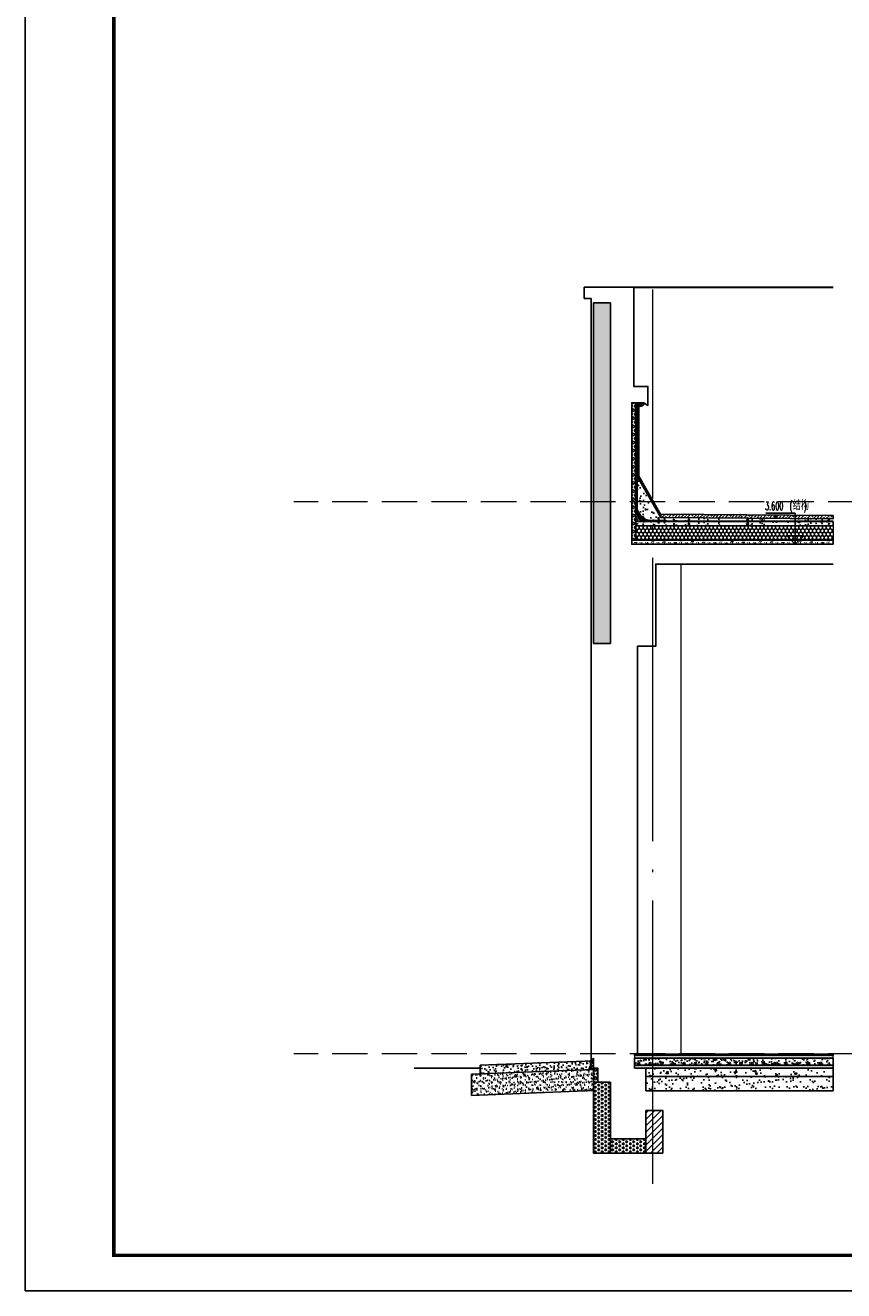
# Model space of a CAD drawing. Extents: x 447288 to 563800, y -194684 to 241749.
# Tile 1 of 91: x 462373 to 468149, y -194684 to -185747. Entities that reach past the tile are written whole.
import ezdxf

# ---------------------------------------------------------------- set-up
doc = ezdxf.new("R2010")
doc.units = 0
doc.header["$LTSCALE"] = 1000
for name, pattern in [('35$0$DASH', [0.35, 0.25, -0.1]), ('DASH', [0.35, 0.25, -0.1]), ('DOTE', [2.42, 2, -0.2, 0.02, -0.2])]:
    doc.linetypes.add(name, pattern=pattern)
doc.layers.get('0').update_dxf_attribs({"lineweight": 20})
for name, color, linetype in [('35$0$A-detl-FINISH', 1, 'Continuous'), ('35$0$A-detl-XH', 8, 'Continuous'), ('35$0$PUB_HATCH', 8, 'Continuous'), ('35$0$保温层', 2, 'Continuous'), ('8$0$PUB_HATCH', 8, 'Continuous'), ('A-DIM_ELEV', 3, 'Continuous'), ('A-ELEV-LIN1', 40, 'Continuous'), ('A-ELEV-THIN', 7, 'Continuous'), ('A-OVER', 7, 'Continuous'), ('A-WATER-LAYER', 7, 'Continuous'), ('fill', 252, 'Continuous'), ('PUB_HATCH', 8, 'Continuous'), ('PUB_TEXT', 7, 'Continuous'), ('PUB_TITLE', 4, 'Continuous'), ('SURFACE', 6, 'Continuous'), ('详图填充-建筑用保温砂浆', 8, 'Continuous'), ('详图填充-细石混凝土、混凝土', 8, 'Continuous'), ('详图现充-水泥砂浆', 8, 'Continuous')]:
    doc.layers.add(name, color=color, linetype=linetype)
doc.layers.add('A-ASIS', color=115, linetype='DASH', lineweight=0, plot=False)
for name, color, linetype, lineweight in [('DOTE', 10, 'DOTE', 9), ('详图填充-防水层', 126, 'Continuous', 200), ('防水', 124, 'Continuous', 0)]:
    doc.layers.add(name, color=color, linetype=linetype, lineweight=lineweight)
doc.styles.add('_TCH_DIM', font='SIMPLEX.shx', dxfattribs={"width": 0.8, "bigfont": 'GBCBIG.shx'})
pattern_1 = [(150, (-430440.258, -230350.13), (-24.74667296, -14.2874949), [14.2875, -14.2875]), (210, (-430440.258, -230350.13), (-2.96e-06, -28.5749949), [14.2875, -14.2875]), (90, (-430452.632, -230357.275), (-24.74667, 14.2875), [14.2875, -14.2875])]

# ---------------------------------------------------------------- blocks, each defined once
blk = doc.blocks.new('*U200')
at = {"layer": 'fill'}
h = blk.add_hatch(dxfattribs=at)
h.set_pattern_fill('TRIANG', color=256, scale=10, angle=90, style=0)
h.set_pattern_definition([(150, (0, 4563.208), (-24.74667, -14.2875), [14.2875, -14.2875]), (210, (0, 4563.208), (-3e-06, -28.575), [14.2875, -14.2875]), (90, (-12.373, 4556.064), (-24.74667, 14.2875), [14.2875, -14.2875])])
h.paths.add_polyline_path([(-20, 3534.1), (100, 3534.1), (100, 1129.1), (-20, 1129.1)])
at = {"layer": 'SURFACE'}
blk.add_lwpolyline([(-20, 3534.1), (100, 3534.1), (100, 1129.1), (-20, 1129.1)], close=True, dxfattribs=at)
blk = doc.blocks.new('*U199')
at = {"layer": '35$0$A-detl-XH', "linetype": 'Continuous'}
h = blk.add_hatch(dxfattribs=at)
h.set_pattern_fill('混凝土', color=256, scale=10, style=0)
h.set_pattern_definition([(50, (-50333.923, -34543.11), (71.72602, -6.275213), [7.5, -82.5]), (355, (-50333.92, -34543.11), (-13.87513, 75.21921), [6, -66]), (100.4514, (-50327.946, -34543.63), (57.85094, 68.943954), [6.37402, -70.11421]), (46.1842, (-50333.92, -34523.11), (106.7241, -16.5519), [11.25, -123.75]), (96.6356, (-50325.03, -34524.49), (93.46627, 97.41179), [9.56103, -105.1713]), (351.1842, (-50333.92, -34523.11), (93.4662, 97.41186), [9, -99]), (21, (-50323.923, -34528.11), (59.690705, -40.26189), [7.5, -82.5]), (326, (-50323.92, -34528.11), (24.33153, 72.515005), [6, -66]), (71.4514, (-50318.95, -34531.464), (84.02226, 32.25305), [6.37402, -70.11421]), (37.5, (-50333.923, -34543.11), (1.215986, 33.289385), [0, -65.2, 0, -67, 0, -66.25]), (7.5, (-50333.923, -34543.11), (26.306954, 39.441171), [0, -38.2, 0, -63.7, 0, -25.25]), (327.5, (-50356.223, -34543.11), (53.382244, -2.255487), [0, -25, 0, -78, 0, -103.5]), (317.5, (-50366.223, -34543.11), (58.318617, 10.0105), [0, -32.5, 0, -51.8, 0, -73.5])])
h.paths.add_polyline_path([(-487.8, 100), (913.6, 100), (913.6, 50), (-487.8, 50)])
at = {"layer": '35$0$PUB_HATCH'}
h = blk.add_hatch(dxfattribs=at)
h.set_pattern_fill('ANSI31', color=256, scale=10, style=0)
h.set_pattern_definition([(45, (91.65, 0.005), (-11.22532, 11.22532), [])])
h.paths.add_polyline_path([(-487.8, 130), (913.6, 130), (913.6, 120), (-487.8, 120)])
at = {"layer": '8$0$PUB_HATCH'}
h = blk.add_hatch(dxfattribs=at)
h.set_pattern_fill('HONEY', color=252, scale=5)
h.set_pattern_definition([(0, (913.618, 0), (11.90625, 6.874075), [7.9375, -15.875]), (120, (913.618, 0), (-11.90625, 6.874077), [7.9375, -15.875]), (60, (913.618, 0), (1e-06, 13.748152), [-15.875, 7.9375])])
h.paths.add_polyline_path([(913.6, 50), (-487.8, 50), (-487.8, 30), (913.6, 30)])
at = {"layer": 'PUB_HATCH', "linetype": 'Continuous'}
h = blk.add_hatch(dxfattribs=at)
h.set_pattern_fill('AR-SAND', color=256, scale=10, style=0)
h.set_pattern_definition([(37.5, (-50333.923, -34533.117), (-0.8000156, 24.470662), [0, -19.304, 0, -21.59, 0, -20.6375]), (7.5, (-50333.923, -34533.117), (22.476164, 35.841255), [0, -10.414, 0, -17.399, 0, -6.6675]), (327.5, (-50349.544, -34533.117), (39.5496185, 0.071859), [0, -6.35, 0, -22.86, 0, -29.845]), (317.5, (-50349.544, -34533.117), (38.177823, 11.146466), [0, -3.175, 0, -14.986, 0, -17.145])])
h.paths.add_polyline_path([(913.6, 100), (913.6, 120), (-487.8, 120), (-487.8, 100)])
blk.add_lwpolyline([(-487.8, 130), (913.6, 130), (913.6, 120), (-487.8, 120)], close=True)
at = {"linetype": 'Continuous'}
blk.add_lwpolyline([(913.6, 100), (913.6, 120), (-487.8, 120), (-487.8, 100)], close=True, dxfattribs=at)
at = {"layer": '35$0$A-detl-FINISH', "linetype": 'Continuous'}
blk.add_line((-462.8, 100), (913.6, 100), dxfattribs=at)
for centre in [(-457.4, 62), (-377.4, 62), (-297.4, 62), (-217.4, 62), (-137.4, 62), (-57.4, 62), (22.6, 62), (102.6, 62), (182.6, 62), (262.6, 62), (342.6, 62), (422.6, 62), (502.6, 62), (582.6, 62), (662.6, 62), (742.6, 62), (822.6, 62)]:
    blk.add_circle(centre, 8, dxfattribs=at)
at = {"layer": '35$0$保温层'}
blk.add_lwpolyline([(913.6, 52), (913.6, 100)], dxfattribs=at)
at = {"layer": 'A-ELEV-THIN'}
blk.add_lwpolyline([(-487.8, 100), (913.6, 100), (913.6, 50), (-487.8, 50)], close=True, dxfattribs=at)
at = {"layer": 'SURFACE', "color": 2}
blk.add_lwpolyline([(913.6, 50), (-487.8, 50), (-487.8, 30), (913.6, 30)], close=True, dxfattribs=at)
at = {"layer": '防水', "linetype": '35$0$DASH', "ltscale": 0.15, "const_width": 0.8}
blk.add_lwpolyline([(-487.8, 50), (913.6, 50)], dxfattribs=at)
blk = doc.blocks.new('*U167')
at = {"layer": 'PUB_HATCH'}
h = blk.add_hatch(dxfattribs=at)
h.set_pattern_fill('HEX', color=256, scale=10, angle=-90, style=0)
h.set_pattern_definition([(270, (94282.54, 753541.273), (16.49778, -3e-15), [9.525, -19.05]), (30, (94282.54, 753541.273), (-8.24889, 14.2874966), [9.525, -19.05]), (330, (94282.54, 753531.748), (8.24889, 14.2874966), [9.525, -19.05])])
h.paths.add_polyline_path([(0, 0), (0, 100), (30, 100), (30, 0)])
at = {"layer": 'SURFACE'}
blk.add_lwpolyline([(0, 0), (0, 100), (30, 100), (30, 0)], close=True, dxfattribs=at)
blk = doc.blocks.new('FHFJTY')
at = {"layer": 'PUB_HATCH'}
h = blk.add_hatch(dxfattribs=at)
h.set_pattern_fill('砂灰土', color=256, scale=10)
h.set_pattern_definition([(37.5, (-664171.225, -240913.36), (-1.2598672, 38.5364754), [0, -30.4, 0, -34, 0, -32.5]), (7.5, (-664171.225, -240913.36), (35.395534, 56.4429213), [0, -16.4, 0, -27.4, 0, -10.5]), (327.5, (-664195.825, -240913.36), (62.2828372, 0.113181), [0, -10, 0, -36, 0, -47]), (317.5, (-664195.825, -240913.36), (60.122532, 17.5535113), [0, -5, 0, -23.6, 0, -27])])
h.paths.add_polyline_path([(0, 150.1), (0, 0), (860, 33.6), (860, 183.7)])
h = blk.add_hatch(dxfattribs=at)
h.set_pattern_fill('混凝土', color=256, scale=10)
h.set_pattern_definition([(50, (-664171.225, -240913.36), (71.7260183, -6.2752135), [7.5, -82.5]), (355, (-664171.225, -240913.36), (-13.875133, 75.219213), [6, -66]), (100.4514, (-664165.25, -240913.884), (57.850938, 68.943954), [6.374019, -70.114211]), (46.1842, (-664171.225, -240893.36), (106.724105, -16.551901), [11.25, -123.75]), (96.6356, (-664162.33, -240894.74), (93.46627, 97.411787), [9.561029, -105.1713]), (351.1842, (-664171.23, -240893.36), (93.466195, 97.41186), [9, -99]), (21, (-664161.225, -240898.36), (59.690705, -40.261889), [7.5, -82.5]), (326, (-664161.225, -240898.36), (24.331533, 72.5150045), [6, -66]), (71.4514, (-664156.25, -240901.72), (84.022263, 32.25305), [6.374019, -70.114211]), (37.5, (-664171.225, -240913.361), (1.2159855, 33.2893854), [0, -65.2, 0, -67, 0, -66.25]), (7.5, (-664171.225, -240913.36), (26.3069537, 39.4411712), [0, -38.2, 0, -63.7, 0, -25.25]), (327.5, (-664193.525, -240913.361), (53.3822436, -2.2554872), [0, -25, 0, -78, 0, -103.5]), (317.5, (-664203.525, -240913.36), (58.318617, 10.0104982), [0, -32.5, 0, -51.8, 0, -73.5])])
h.paths.add_polyline_path([(60, 212.6), (60, 152.5), (860, 183.7), (860, 243.8)])
h = blk.add_hatch(dxfattribs=at)
h.set_pattern_fill('ANSI37', color=256, scale=3)
h.set_pattern_definition([(45, (-664191.225, -240876.86), (-3.367596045, 3.367596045), []), (135, (-664191.225, -240876.86), (-3.367596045, -3.367596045), [])])
edge = h.paths.add_edge_path()
edge.add_line((840.1, 243), (859.9, 243.8))
edge.add_line((859.9, 243.8), (860, 262.3))
edge.add_arc((805.7, 298.4), 65.2, 301.91369, 326.40281, ccw=False)
h = blk.add_hatch(dxfattribs=at)
h.set_pattern_fill('ANSI37', color=256, scale=8)
h.set_pattern_definition([(45, (-2914.291, -1349.36), (-8.980256, 8.980256), []), (135, (-2914.291, -1349.36), (-8.980256, -8.980256), [])])
h.paths.add_polyline_path([(840.1, 182.9), (860, 183.7), (860, 243.8), (840.1, 243.1)])
at = {"layer": 'A-ELEV-THIN'}
blk.add_line((-405.9, 192.3), (60, 192.3), dxfattribs=at)
for points in [[(0, 150.1), (0, 0), (860, 33.6), (860, 183.7)], [(60, 212.6), (60, 152.5), (860, 183.7), (860, 243.8)], [(840.1, 182.9), (860, 183.7), (860, 243.8), (840.1, 243.1)]]:
    blk.add_lwpolyline(points, close=True, dxfattribs=at)
at = {"layer": 'A-ELEV-THIN', "elevation": -500}
blk.add_lwpolyline([(840.1, 243), (840.1, 243), (859.9, 243.8), (860, 262.3), (860, 262.3), (860, 262.3, -0.107262)], format="xyb", close=True, dxfattribs=at)

msp = doc.modelspace()

# ---------------------------------------------------------------- hatches: boundary and pattern name
h = msp.add_hatch()
h.set_pattern_fill('ANSI33', color=253, scale=10)
h.set_pattern_definition([(45, (-396717.207, -189534.19), (-22.4506403, 22.4506403), []), (45, (-396694.756, -189534.19), (-22.4506403, 22.4506403), [15.875, -7.9375])])
h.paths.add_polyline_path([(468074.4, -189233), (468074.7, -189208), (466860, -189198.9), (466860, -189223.9)])
at = {"layer": 'fill'}
h = msp.add_hatch(dxfattribs=at)
h.set_pattern_fill('TRIANG', color=256, scale=10, angle=90, style=0)
h.set_pattern_definition(pattern_1)
h.paths.add_polyline_path([(466383, -193211.8), (466503, -193211.8), (466503, -193711.8), (466383, -193711.8)])
h = msp.add_hatch(dxfattribs=at)
h.set_pattern_fill('TRIANG', color=256, scale=10, angle=90, style=0)
h.set_pattern_definition(pattern_1)
h.paths.add_polyline_path([(466503, -193611.8), (466753, -193611.8), (466753, -193711.8), (466503, -193711.8)])
at = {"layer": 'PUB_HATCH'}
h = msp.add_hatch(dxfattribs=at)
h.set_pattern_fill('ANSI37', color=256, scale=8)
h.set_pattern_definition([(45, (-692676.029, -202803.981), (-8.98025612, 8.98025612), []), (135, (-692676.029, -202803.981), (-8.98025612, -8.98025612), [])])
edge = h.paths.add_edge_path()
edge.add_line((466703, -188436.3), (466720.2, -188436.3))
edge.add_arc((466718.4, -188414.5), 21.9, 274.82997, 358.00132)
edge.add_line((466740.2, -188415.3), (466703, -188415.3))
edge.add_line((466703, -188415.3), (466703, -188436.3))
h = msp.add_hatch(dxfattribs=at)
h.set_pattern_fill('HONEY', color=256, scale=10, angle=90)
h.set_pattern_definition([(90, (-33877.374, -18018.305), (-13.74815, 23.8125), [15.875, -31.75]), (210, (-33877.374, -18018.305), (-13.74815493, -23.81249716), [15.875, -31.75]), (150, (-33877.374, -18018.305), (-27.49630493, 2.84e-06), [-31.75, 15.875])])
h.paths.add_polyline_path([(466683, -189281.9), (466683, -189311.8), (466683, -189311.8), (466683, -189381.9), (468074.4, -189381.9), (468074.4, -189281.9)])
h = msp.add_hatch(dxfattribs=at)
h.set_pattern_fill('焦渣矿渣', color=256, scale=10)
h.set_pattern_definition([(0, (-32697.26, -17968.234), (20, 34.64), [4, -36]), (300, (-32697.26, -17968.234), (39.99912, -0.000508), [4, -36]), (240, (-32693.26, -17968.234), (19.99912, -34.640508), [4, -36]), (270, (-32681.26, -17968.234), (40, -20), [6, -28.64]), (270, (-32677.26, -17968.234), (40, -20), [6, -28.64]), (270, (-32673.26, -17968.234), (40, -20), [6, -28.64])])
h.paths.add_polyline_path([(466653, -189381.9), (468074.4, -189381.9), (468074.4, -189411.8), (466653, -189411.8)])
h = msp.add_hatch(dxfattribs=at)
h.set_pattern_fill('混凝土', color=256, scale=20)
h.set_pattern_definition([(50, (-237495.99, 263864.15), (143.452037, -12.550427), [15, -165]), (355, (-237495.99, 263864.15), (-27.750267, 150.438427), [12, -132]), (100.4514, (-237484.04, 263863.1), (115.701876, 137.887908), [12.748038, -140.228422]), (46.1842, (-237496, 263904.15), (213.44821, -33.103803), [22.5, -247.5]), (96.6356, (-237478.2, 263901.4), (186.93254, 194.823574), [19.12206, -210.3426]), (351.1842, (-237496, 263904.15), (186.93239, 194.82372), [18, -198]), (21, (-237475.99, 263894.15), (119.38141, -80.523778), [15, -165]), (326, (-237475.99, 263894.15), (48.663066, 145.03001), [12, -132]), (71.4514, (-237466.04, 263887.44), (168.044526, 64.5061), [12.748038, -140.228422]), (37.5, (-237495.99, 263864.15), (2.431971, 66.5787708), [0, -130.4, 0, -134, 0, -132.5]), (7.5, (-237495.99, 263864.15), (52.6139075, 78.8823424), [0, -76.4, 0, -127.4, 0, -50.5]), (327.5, (-237540.59, 263864.15), (106.7644872, -4.5109743), [0, -50, 0, -156, 0, -207]), (317.5, (-237560.59, 263864.15), (116.637234, 20.020996), [0, -65, 0, -103.6, 0, -147])])
h.paths.add_polyline_path([(466753, -193111.8), (468074.4, -193111.8), (468074.4, -193171.8), (466753, -193171.8)])
h = msp.add_hatch(dxfattribs=at)
h.set_pattern_fill('AR-SAND', color=256, scale=30)
h.set_pattern_definition([(37.5, (-2979414.99, -2206026.92), (-2.4000469, 73.4119856), [0, -57.912, 0, -64.77, 0, -61.9125]), (7.5, (-2979414.99, -2206026.92), (67.4284925, 107.523765), [0, -31.242, 0, -52.197, 0, -20.0025]), (327.5, (-2979461.853, -2206026.92), (118.6488555, 0.2155777), [0, -19.05, 0, -68.58, 0, -89.535]), (317.5, (-2979461.85, -2206026.92), (114.533468, 33.4393985), [0, -9.525, 0, -44.958, 0, -51.435])])
h.paths.add_polyline_path([(466753, -193171.8), (468074.4, -193171.8), (468074.4, -193271.8), (466753, -193271.8)])
h = msp.add_hatch(dxfattribs=at)
h.set_pattern_fill('ANSI31', color=256, scale=20)
h.set_pattern_definition([(45, (-63922.124, -262340.886), (-22.4506403, 22.4506403), [])])
h.paths.add_polyline_path([(466753, -193711.8), (466873, -193711.8), (466873, -193411.8), (466753, -193411.8)])
at = {"layer": '详图填充-建筑用保温砂浆'}
h = msp.add_hatch(dxfattribs=at)
h.set_pattern_fill('HEX', color=256, scale=10, angle=270, style=0)
h.set_pattern_definition([(270, (-32335.878, -17638.823), (16.49778, -3e-15), [9.525, -19.05]), (30, (-32335.878, -17638.823), (-8.24889, 14.2874966), [9.525, -19.05]), (330, (-32335.878, -17648.348), (8.24889, 14.2874966), [9.525, -19.05])])
h.paths.add_polyline_path([(466683, -188412.2), (466653, -188412.2), (466653, -189381.9), (466683, -189381.9)])
at = {"layer": '详图填充-细石混凝土、混凝土'}
h = msp.add_hatch(dxfattribs=at)
h.set_pattern_fill('混凝土', color=256, scale=15)
h.set_pattern_definition([(50, (-361.46, -51.44), (107.589027, -9.41282), [11.25, -123.75]), (355, (-361.46, -51.44), (-20.8127, 112.82882), [9, -99]), (100.4514, (-352.49, -52.23), (86.776407, 103.415931), [9.561029, -105.171317]), (46.1842, (-361.46, -21.44), (160.086157, -24.827852), [16.875, -185.625]), (96.6356, (-348.12, -23.51), (140.199406, 146.11768), [14.341543, -157.75695]), (351.1842, (-361.46, -21.44), (140.19929, 146.11779), [13.5, -148.5]), (21, (-346.46, -28.94), (89.536058, -60.392834), [11.25, -123.75]), (326, (-346.46, -28.94), (36.4973, 108.772507), [9, -99]), (71.4514, (-339, -33.97), (126.033394, 48.379575), [9.561029, -105.171317]), (37.5, (-361.456, -51.44), (1.8239783, 49.934078), [0, -97.8, 0, -100.5, 0, -99.375]), (7.5, (-361.456, -51.44), (39.4604306, 59.161757), [0, -57.3, 0, -95.55, 0, -37.875]), (327.5, (-394.906, -51.44), (80.0733654, -3.3832308), [0, -37.5, 0, -117, 0, -155.25]), (317.5, (-409.906, -51.44), (87.477925, 15.015747), [0, -48.75, 0, -77.7, 0, -110.25])])
edge = h.paths.add_edge_path()
edge.add_line((466703, -188951.9), (466860, -189223.9))
edge.add_line((466860, -189223.9), (468074.4, -189233))
edge.add_line((468074.4, -189233), (468074.5, -189253))
edge.add_line((468074.5, -189253), (466903.4, -189248.9))
edge.add_line((466903.4, -189248.9), (466797.2, -189243.9))
edge.add_arc((466790, -189145.2), 99, 180.11961, 274.19397, ccw=False)
edge.add_line((466691, -189145.4), (466691, -188952.1))
edge.add_line((466691, -188952.1), (466703, -188951.9))
h = msp.add_hatch(dxfattribs=at)
h.set_pattern_fill('混凝土', color=256, scale=5)
h.set_pattern_definition([(50, (-467555.878, -289973.805), (35.8630091, -3.13760675), [3.75, -41.25]), (355, (-467555.878, -289973.805), (-6.9375667, 37.6096067), [3, -33]), (100.4514, (-467552.89, -289974.066), (28.9254691, 34.4719771), [3.1870095, -35.0571056]), (46.1842, (-467555.878, -289963.805), (53.3620524, -8.2759507), [5.625, -61.875]), (96.6356, (-467551.43, -289964.494), (46.7331353, 48.7058935), [4.7805144, -52.58565]), (351.1842, (-467555.88, -289963.805), (46.7330973, 48.70593), [4.5, -49.5]), (21, (-467550.878, -289966.305), (29.8453526, -20.1309445), [3.75, -41.25]), (326, (-467550.878, -289966.305), (12.1657666, 36.2575023), [3, -33]), (71.4514, (-467548.39, -289967.982), (42.0111314, 16.1265248), [3.1870095, -35.0571056]), (37.5, (-467555.878, -289973.805), (0.60799277, 16.6446927), [0, -32.6, 0, -33.5, 0, -33.125]), (7.5, (-467555.878, -289973.805), (13.15347687, 19.7205856), [0, -19.1, 0, -31.85, 0, -12.625]), (327.5, (-467567.028, -289973.805), (26.6911218, -1.12774359), [0, -12.5, 0, -39, 0, -51.75]), (317.5, (-467572.028, -289973.805), (29.15930847, 5.0052491), [0, -16.25, 0, -25.9, 0, -36.75])])
edge = h.paths.add_edge_path()
edge.add_line((466783, -189251.9), (466683, -189251.9))
edge.add_line((466683, -189251.9), (466683, -189151.9))
edge.add_arc((466783, -189151.9), 100, 540, 630)
h = msp.add_hatch(dxfattribs=at)
h.set_pattern_fill('混凝土', color=256, scale=15)
h.set_pattern_definition([(50, (-361.38, -80.33), (107.589027, -9.41282), [11.25, -123.75]), (355, (-361.38, -80.33), (-20.8127, 112.82882), [9, -99]), (100.4514, (-352.42, -81.11), (86.776407, 103.415931), [9.561029, -105.171317]), (46.1842, (-361.38, -50.33), (160.086157, -24.827852), [16.875, -185.625]), (96.6356, (-348.04, -52.4), (140.199406, 146.11768), [14.341543, -157.75695]), (351.1842, (-361.38, -50.33), (140.19929, 146.11779), [13.5, -148.5]), (21, (-346.38, -57.83), (89.536058, -60.392834), [11.25, -123.75]), (326, (-346.38, -57.83), (36.4973, 108.772507), [9, -99]), (71.4514, (-338.92, -62.86), (126.033394, 48.379575), [9.561029, -105.171317]), (37.5, (-361.38, -80.33), (1.8239783, 49.934078), [0, -97.8, 0, -100.5, 0, -99.375]), (7.5, (-361.38, -80.33), (39.4604306, 59.161757), [0, -57.3, 0, -95.55, 0, -37.875]), (327.5, (-394.83, -80.33), (80.0733654, -3.3832308), [0, -37.5, 0, -117, 0, -155.25]), (317.5, (-409.83, -80.33), (87.477925, 15.015747), [0, -48.75, 0, -77.7, 0, -110.25])])
h.paths.add_polyline_path([(466683, -189251.9), (468074.4, -189251.9), (468074.4, -189281.9), (466683, -189281.9)])

# ---------------------------------------------------------------- linework, layer by layer
at = {"color": 0}
msp.add_line((467003, -193011.8), (467003, -189551.8), dxfattribs=at)
msp.add_lwpolyline([(466860, -189223.9), (466860, -189198.9)])
at = {"layer": 'A-ASIS'}
for points in [[(471439, -189111.8), (464267.7, -189111.8)], [(471439, -193011.8), (464267.7, -193011.8)]]:
    msp.add_lwpolyline(points, dxfattribs=at)
msp.add_lwpolyline([(466683, -189281.9), (468074.4, -189281.9), (468074.4, -189381.9), (466683, -189381.9), (466683, -189311.8), (466683, -189311.8)], close=True, dxfattribs=at)
at = {"layer": 'A-DIM_ELEV'}
for p, q in [((467807.3, -189192.2, 1500), (467600.5, -189192.2, 1500)), ((467807.3, -189411.8, 1500), (467807.3, -189192.2, 1500)), ((467807.3, -189411.8, 1500), (467747.3, -189351.8, 1500)), ((467867.3, -189351.8, 1500), (467747.3, -189351.8, 1500)), ((467807.3, -189411.8, 1500), (467867.3, -189351.8, 1500))]:
    msp.add_line(p, q, dxfattribs=at)
at = {"layer": 'A-ELEV-LIN1'}
msp.add_lwpolyline([(468074.4, -189233), (468074.7, -189208), (466860, -189198.9), (466860, -189223.9)], close=True, dxfattribs=at)
for points in [[(467660, -189229.9), (467660, -189204.9)], [(467670, -189230), (467670, -189205)]]:
    msp.add_lwpolyline(points, dxfattribs=at)
at = {"layer": 'A-ELEV-THIN'}
msp.add_lwpolyline([(466703, -188436.3), (466720.2, -188436.3, 0.379721), (466740.2, -188415.3), (466740.2, -188415.3), (466703, -188415.3)], format="xyb", close=True, dxfattribs=at)
msp.add_lwpolyline([(466368.1, -193061.1), (466368, -190656.8)], dxfattribs=at)
for points, elevation in [([(466753, -193171.8), (468074.4, -193171.8), (468074.4, -193271.8), (466753, -193271.8)], -1000), ([(466873, -193711.8), (466753, -193711.8), (466753, -193411.8), (466873, -193411.8)], -500), ([(466503, -193611.8), (466753, -193611.8), (466753, -193711.8), (466503, -193711.8)], -500)]:
    msp.add_lwpolyline(points, close=True, dxfattribs=dict(at, elevation=elevation))
at = {"layer": 'A-OVER'}
for p, q in [((466318, -187596.9), (466318, -187676.8)), ((466318, -187676.8), (466368, -187676.8)), ((466368, -187676.8), (466368, -189345.6)), ((466768, -188423.7), (466768, -188301.5)), ((466368, -190061.9), (466368, -189345.6))]:
    msp.add_line(p, q, dxfattribs=at)
for points in [[(466318, -187596.8), (466668, -187599.7), (466668, -188296.8), (466768, -188296.8), (466768, -188431.8), (466740.2, -188415.3)], [(466318, -187596.8), (468074.4, -187596.8)], [(466668, -187599.7), (468074.4, -187599.7)], [(468074.4, -189551.8), (466823, -189551.8), (466823, -190131.8), (466693, -190131.8), (466693, -190341.9), (466693, -190341.9), (466693, -193011.8)], [(466368, -189761.9), (466368, -190506.8), (466368, -190506.8), (466368, -190656.8)]]:
    msp.add_lwpolyline(points, dxfattribs=at)
at = {"layer": 'A-WATER-LAYER'}
for points in [[(466683, -188412.2), (466683, -189145.4, 0.414214), (466789.5, -189251.9), (466893.5, -189251.9)], [(466686, -188412.2), (466686, -189145.4, 0.414214), (466789.5, -189248.9), (466893.5, -189248.9)], [(466740.2, -188412.2), (466688, -188412.2), (466688, -189145.4, 0.414214), (466789.5, -189246.9), (466893.1, -189246.9), (466902.7, -189251.9), (468074.4, -189251.9)], [(466740.2, -188415.3), (466691, -188415.3), (466691, -189145.4, 0.414214), (466789.5, -189243.9), (466893.9, -189243.9), (466903.4, -189248.9), (468074.4, -189248.9)]]:
    msp.add_lwpolyline(points, format="xyb", dxfattribs=at)
for points in [[(466703, -188415.3), (466703, -188951.9), (466860, -189223.9), (468074.4, -189233)], [(466703, -188931.9), (466860, -189203.9)]]:
    msp.add_lwpolyline(points, dxfattribs=at)
at = {"layer": 'DOTE'}
msp.add_line((466803, -193927.9), (466803, -187611.8), dxfattribs=at)
msp.add_line((466803, -193927.9), (466803, -187611.8), dxfattribs=at)
at = {"layer": 'PUB_HATCH'}
msp.add_lwpolyline([(466653, -189381.9), (468074.4, -189381.9), (468074.4, -189411.8), (466653, -189411.8)], close=True, dxfattribs=at)
at = {"layer": 'PUB_TITLE'}
msp.add_lwpolyline([(462373.2, -194683.7), (483398.2, -194683.7), (483398.2, -179833.7), (462373.2, -179833.7)], close=True, dxfattribs=at)
at = {"layer": 'PUB_TITLE', "const_width": 25}
msp.add_lwpolyline([(462998.2, -194433.7), (483148.2, -194433.7), (483148.2, -180083.7), (462998.2, -180083.7)], close=True, dxfattribs=at)
at = {"layer": 'SURFACE', "linetype": 'ByBlock'}
msp.add_lwpolyline([(466683, -188412.2), (466653, -188412.2), (466653, -189381.9), (466683, -189381.9)], close=True, dxfattribs=at)
at = {"layer": 'SURFACE'}
msp.add_lwpolyline([(466683, -189251.9), (468074.4, -189251.9), (468074.4, -189281.9), (466683, -189281.9)], close=True, dxfattribs=at)
msp.add_lwpolyline([(468074.4, -189381.9), (468074.4, -189381.9), (466683, -189381.9), (466683, -189311.8), (466683, -189311.8), (466683, -189281.9), (468074.4, -189281.9)], dxfattribs=at)
for points, elevation in [([(466753, -193111.8), (468074.4, -193111.8), (468074.4, -193171.8), (466753, -193171.8)], -1000), ([(466383, -193211.8), (466503, -193211.8), (466503, -193711.8), (466383, -193711.8)], -500)]:
    msp.add_lwpolyline(points, close=True, dxfattribs=dict(at, elevation=elevation))
at = {"layer": '详图填充-防水层', "linetype": 'DASH', "ltscale": 0.1, "const_width": 3}
for points in [[(466684.5, -188412.2), (466684.5, -189145.4, 0.414214), (466789.5, -189250.4), (466893.5, -189250.4)], [(466740.2, -188413.7), (466689.5, -188413.7), (466689.5, -189145.4, 0.414214), (466789.5, -189245.4), (466893.5, -189245.4), (466903, -189250.4), (468074.4, -189250.4)]]:
    msp.add_lwpolyline(points, format="xyb", dxfattribs=at)
at = {"layer": '详图现充-水泥砂浆'}
msp.add_lwpolyline([(466783, -189251.9), (466683, -189251.9), (466683, -189151.9, 0.414214)], format="xyb", close=True, dxfattribs=at)
at = {"layer": '防水', "linetype": '35$0$DASH', "ltscale": 0.15, "const_width": 1.5, "elevation": -500}
msp.add_lwpolyline([(466753, -193111.8), (468074.4, -193111.8)], dxfattribs=at)

# ---------------------------------------------------------------- block references
at = {"xscale": -1}
msp.add_blockref('*U200', (466483, -191241), dxfattribs=at)
for name, p in [('*U199', (467160.8, -193141.8)), ('*U167', (466383, -193211.8, -500))]:
    msp.add_blockref(name, p)
at = {"layer": 'A-OVER'}
msp.add_blockref('FHFJTY', (465523, -193304.1, -500), dxfattribs=at)

# ---------------------------------------------------------------- texts
at = {"layer": 'PUB_TEXT', "style": '_TCH_DIM'}
for s, height, width, p in [('结构', 71.49, 0.8, (467790.1, -189171.2, 1500)), ('3.600', 59.5, 0.564706, (467594.5, -189171.2, 1500)), ('(', 59.5, 0.564706, (467767.7, -189171.2, 1500)), (')', 59.5, 0.564706, (467866.3, -189171.2, 1500))]:
    msp.add_text(s, height=height, dxfattribs=dict(at, width=width)).set_placement(p)

doc.saveas('drawing.dxf')
